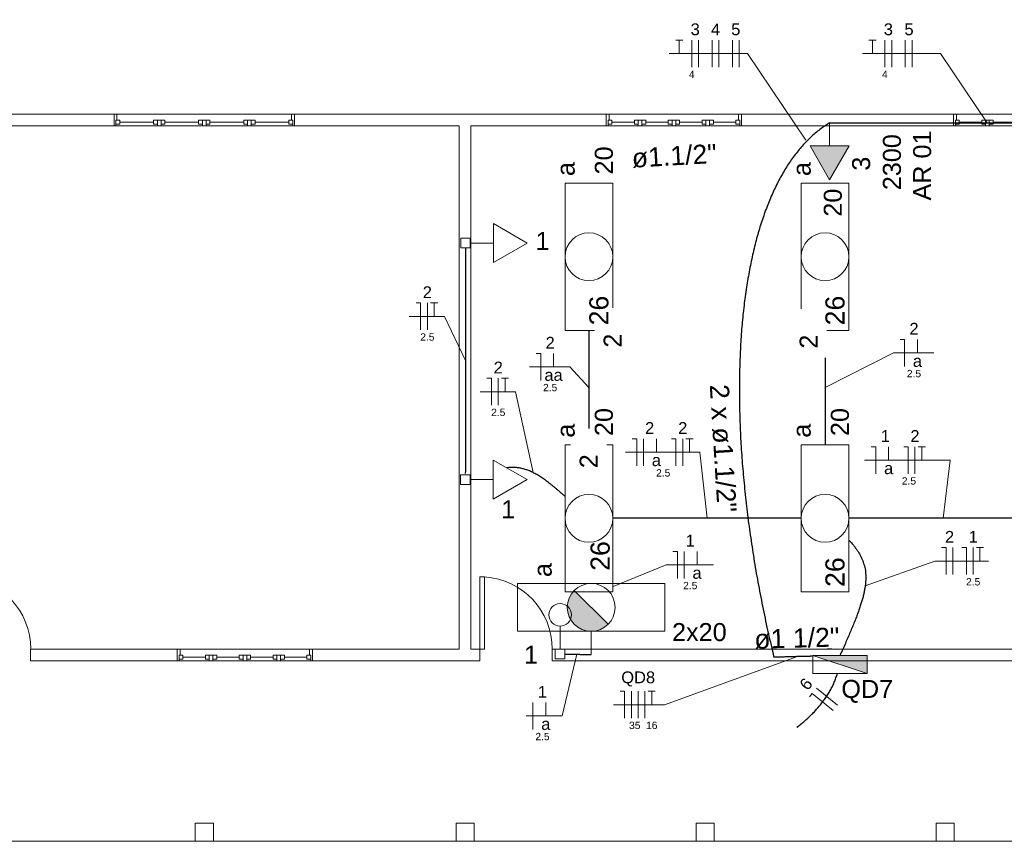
# Model space of a CAD drawing. Header units: metres. Extents: x -81 to 1042, y -541 to 334.
# Tile 28 of 130: x 201 to 212, y 125 to 134. Entities that reach past the tile are written whole.
import ezdxf

# ---------------------------------------------------------------- set-up
doc = ezdxf.new("R2010")
doc.units = ezdxf.units.M
for name, color, linetype, lineweight in [('Arquitetura ', 134, 'Continuous', 5), ('EL-Condutos', 4, 'Continuous', 30), ('EL-Fios', 9, 'Continuous', 20), ('EL-Textos condutos', 7, 'Continuous', 20), ('EL-Textos fios', 7, 'Continuous', 20), ('EL-Textos pontos', 5, 'Continuous', 20), ('P-SIMBOL', 5, 'Continuous', 20)]:
    doc.layers.add(name, color=color, linetype=linetype, lineweight=lineweight)
doc.styles.add('Arial', font='arial.ttf', dxfattribs={"height": 0.025})

msp = doc.modelspace()

# ---------------------------------------------------------------- hatches: boundary and pattern name
at = {"layer": 'P-SIMBOL', "linetype": 'Continuous'}
for points in [[(209.701, 132.552), (209.918, 132.177), (210.134, 132.552)], [(207.088, 127.623), (207.069, 127.599), (207.06, 127.591), (207.054, 127.58), (207.041, 127.557), (207.036, 127.548), (207.032, 127.541), (207.03, 127.534), (207.028, 127.526), (207.023, 127.511), (207.021, 127.503), (207.018, 127.492), (207.015, 127.479), (207.014, 127.464), (207.012, 127.454), (207.011, 127.444), (207.011, 127.432), (207.012, 127.416), (207.013, 127.41), (207.015, 127.397), (207.016, 127.39), (207.017, 127.386), (207.018, 127.378), (207.02, 127.372), (207.022, 127.366), (207.025, 127.36), (207.026, 127.353), (207.028, 127.349), (207.028, 127.346), (207.03, 127.339), (207.032, 127.332), (207.034, 127.328), (207.035, 127.324), (207.038, 127.319), (207.04, 127.316), (207.042, 127.311), (207.047, 127.305), (207.051, 127.297), (207.055, 127.292), (207.057, 127.288), (207.061, 127.282), (207.063, 127.278), (207.067, 127.274), (207.071, 127.269), (207.076, 127.264), (207.082, 127.258), (207.087, 127.251), (207.091, 127.248), (207.095, 127.243), (207.103, 127.236), (207.109, 127.233), (207.115, 127.227), (207.12, 127.224), (207.123, 127.222), (207.131, 127.217), (207.135, 127.213), (207.144, 127.208), (207.149, 127.205), (207.155, 127.202), (207.159, 127.2), (207.162, 127.198), (207.166, 127.197), (207.169, 127.194), (207.181, 127.191), (207.188, 127.188), (207.192, 127.185), (207.195, 127.185), (207.197, 127.183), (207.202, 127.183), (207.205, 127.182), (207.208, 127.182), (207.213, 127.181), (207.22, 127.179), (207.228, 127.178), (207.232, 127.177), (207.238, 127.175), (207.275, 127.171)], [(207.463, 127.248), (207.088, 127.623), (207.275, 127.171)], [(207.463, 127.248), (207.453, 127.24), (207.445, 127.233), (207.433, 127.224), (207.42, 127.216), (207.415, 127.211), (207.41, 127.208), (207.406, 127.205), (207.4, 127.203), (207.383, 127.195), (207.376, 127.193), (207.362, 127.186), (207.351, 127.182), (207.342, 127.181), (207.324, 127.177), (207.316, 127.175), (207.308, 127.174), (207.275, 127.171)], [(210.333, 126.702), (210.333, 126.901), (209.731, 126.901)]]:
    msp.add_hatch(color=256, dxfattribs=at).paths.add_polyline_path(points)

# ---------------------------------------------------------------- linework, layer by layer
at = {"layer": 'Arquitetura ', "color": 7}
for p, q in [((201.987, 132.903), (198.732, 132.903)), ((201.987, 132.773), (201.987, 132.903)), ((202.019, 132.903), (201.987, 132.903)), ((202.007, 132.835), (202.049, 132.835)), ((202.007, 132.793), (202.007, 132.835)), ((202.007, 132.835), (202.007, 132.773)), ((202.019, 132.835), (202.019, 132.903)), ((202.049, 132.793), (202.049, 132.835)), ((202.424, 132.835), (202.424, 132.793)), ((202.424, 132.835), (202.549, 132.835)), ((202.467, 132.835), (202.467, 132.773)), ((202.507, 132.773), (202.507, 132.835)), ((202.549, 132.835), (202.549, 132.793)), ((202.924, 132.835), (203.049, 132.835)), ((202.924, 132.793), (202.924, 132.835)), ((202.967, 132.773), (202.967, 132.835)), ((203.007, 132.835), (203.007, 132.773)), ((203.049, 132.835), (203.049, 132.793)), ((203.424, 132.835), (203.467, 132.835)), ((203.424, 132.793), (203.424, 132.835)), ((203.467, 132.793), (203.467, 132.835)), ((203.467, 132.773), (203.467, 132.835)), ((203.507, 132.835), (203.467, 132.835)), ((203.507, 132.793), (203.507, 132.835)), ((203.549, 132.835), (203.507, 132.835)), ((203.507, 132.773), (203.507, 132.835)), ((203.549, 132.793), (203.549, 132.835)), ((203.924, 132.793), (203.924, 132.835)), ((203.967, 132.835), (203.924, 132.835)), ((203.954, 132.903), (203.987, 132.903)), ((203.954, 132.903), (203.954, 132.835)), ((203.967, 132.835), (203.954, 132.835)), ((203.967, 132.793), (203.967, 132.835)), ((203.967, 132.835), (203.967, 132.773)), ((207.442, 132.903), (203.987, 132.903)), ((203.987, 132.903), (203.987, 132.773)), ((207.442, 132.773), (207.442, 132.903)), ((207.474, 132.903), (207.442, 132.903)), ((207.462, 132.835), (207.504, 132.835)), ((207.462, 132.793), (207.462, 132.835)), ((207.462, 132.835), (207.462, 132.773)), ((207.474, 132.835), (207.474, 132.903)), ((207.504, 132.793), (207.504, 132.835)), ((207.754, 132.835), (207.754, 132.793)), ((207.754, 132.835), (207.879, 132.835)), ((207.797, 132.835), (207.797, 132.773)), ((207.837, 132.773), (207.837, 132.835)), ((207.879, 132.835), (207.879, 132.793)), ((208.129, 132.835), (208.254, 132.835)), ((208.129, 132.793), (208.129, 132.835)), ((208.172, 132.773), (208.172, 132.835)), ((208.212, 132.835), (208.212, 132.773)), ((208.254, 132.835), (208.254, 132.793)), ((208.504, 132.835), (208.547, 132.835)), ((208.504, 132.793), (208.504, 132.835)), ((208.547, 132.793), (208.547, 132.835)), ((208.547, 132.773), (208.547, 132.835)), ((208.587, 132.835), (208.547, 132.835)), ((208.587, 132.793), (208.587, 132.835)), ((208.629, 132.835), (208.587, 132.835)), ((208.587, 132.773), (208.587, 132.835)), ((208.629, 132.793), (208.629, 132.835)), ((208.879, 132.793), (208.879, 132.835)), ((208.922, 132.835), (208.879, 132.835)), ((208.909, 132.903), (208.942, 132.903)), ((208.909, 132.903), (208.909, 132.835)), ((208.922, 132.835), (208.909, 132.835)), ((208.922, 132.793), (208.922, 132.835)), ((208.922, 132.835), (208.922, 132.773)), ((211.292, 132.903), (208.942, 132.903)), ((208.942, 132.903), (208.942, 132.773)), ((211.292, 132.773), (211.292, 132.903)), ((211.324, 132.903), (211.292, 132.903)), ((211.312, 132.835), (211.354, 132.835)), ((211.312, 132.793), (211.312, 132.835)), ((211.312, 132.835), (211.312, 132.773)), ((211.324, 132.835), (211.324, 132.903)), ((211.354, 132.793), (211.354, 132.835)), ((211.604, 132.835), (211.604, 132.793)), ((211.604, 132.835), (211.729, 132.835)), ((211.647, 132.835), (211.647, 132.773)), ((211.687, 132.773), (211.687, 132.835)), ((211.729, 132.835), (211.729, 132.793)), ((200.162, 132.773), (201.987, 132.773)), ((201.987, 132.773), (202.007, 132.773)), ((202.007, 132.793), (202.049, 132.793)), ((202.424, 132.815), (202.049, 132.815)), ((202.424, 132.793), (202.467, 132.793)), ((202.467, 132.773), (202.507, 132.773)), ((202.549, 132.793), (202.507, 132.793)), ((202.924, 132.815), (202.549, 132.815)), ((202.967, 132.793), (202.924, 132.793)), ((203.007, 132.773), (202.967, 132.773)), ((203.049, 132.793), (203.007, 132.793)), ((203.424, 132.815), (203.049, 132.815)), ((203.424, 132.793), (203.467, 132.793)), ((203.507, 132.773), (203.467, 132.773)), ((203.549, 132.793), (203.507, 132.793)), ((203.924, 132.815), (203.549, 132.815)), ((203.967, 132.793), (203.924, 132.793)), ((203.987, 132.773), (203.967, 132.773)), ((203.987, 132.773), (205.812, 132.773)), ((205.812, 132.773), (205.812, 126.973)), ((205.942, 132.773), (207.442, 132.773)), ((205.942, 126.973), (205.942, 132.773)), ((207.442, 132.773), (207.462, 132.773)), ((207.462, 132.793), (207.504, 132.793)), ((207.754, 132.815), (207.504, 132.815)), ((207.754, 132.793), (207.797, 132.793)), ((207.797, 132.773), (207.837, 132.773)), ((207.879, 132.793), (207.837, 132.793)), ((208.129, 132.815), (207.879, 132.815)), ((208.172, 132.793), (208.129, 132.793)), ((208.212, 132.773), (208.172, 132.773)), ((208.254, 132.793), (208.212, 132.793)), ((208.504, 132.815), (208.254, 132.815)), ((208.504, 132.793), (208.547, 132.793)), ((208.587, 132.773), (208.547, 132.773)), ((208.629, 132.793), (208.587, 132.793)), ((208.879, 132.815), (208.629, 132.815)), ((208.922, 132.793), (208.879, 132.793)), ((208.942, 132.773), (208.922, 132.773)), ((208.942, 132.773), (211.292, 132.773)), ((211.292, 132.773), (211.312, 132.773)), ((211.312, 132.793), (211.354, 132.793)), ((211.604, 132.815), (211.354, 132.815)), ((211.604, 132.793), (211.647, 132.793)), ((211.647, 132.773), (211.687, 132.773)), ((211.729, 132.793), (211.687, 132.793)), ((211.979, 132.815), (211.729, 132.815)), ((206.042, 127.773), (206.092, 127.773)), ((206.042, 126.973), (206.042, 127.773)), ((206.092, 126.973), (206.092, 127.773)), ((202.687, 126.973), (201.062, 126.973)), ((201.062, 126.973), (201.062, 126.843)), ((202.687, 126.843), (202.687, 126.973)), ((202.719, 126.973), (202.687, 126.973)), ((202.719, 126.905), (202.719, 126.973)), ((204.154, 126.973), (204.187, 126.973)), ((204.154, 126.973), (204.154, 126.905)), ((205.812, 126.973), (204.187, 126.973)), ((204.187, 126.973), (204.187, 126.843)), ((206.042, 126.973), (205.942, 126.973)), ((206.042, 126.843), (206.042, 126.973)), ((206.042, 126.973), (206.092, 126.973)), ((212.892, 126.973), (206.842, 126.973)), ((206.842, 126.973), (206.842, 126.843)), ((209.892, 126.978), (209.942, 126.978)), ((201.062, 126.843), (202.687, 126.843)), ((202.687, 126.843), (202.707, 126.843)), ((202.707, 126.905), (202.749, 126.905)), ((202.707, 126.863), (202.707, 126.905)), ((202.707, 126.905), (202.707, 126.843)), ((202.707, 126.863), (202.749, 126.863)), ((202.749, 126.863), (202.749, 126.905)), ((202.999, 126.885), (202.749, 126.885)), ((202.999, 126.905), (202.999, 126.863)), ((202.999, 126.905), (203.124, 126.905)), ((202.999, 126.863), (203.042, 126.863)), ((203.042, 126.905), (203.042, 126.843)), ((203.042, 126.843), (203.082, 126.843)), ((203.082, 126.843), (203.082, 126.905)), ((203.124, 126.863), (203.082, 126.863)), ((203.124, 126.905), (203.124, 126.863)), ((203.374, 126.885), (203.124, 126.885)), ((203.374, 126.905), (203.499, 126.905)), ((203.374, 126.863), (203.374, 126.905)), ((203.417, 126.863), (203.374, 126.863)), ((203.417, 126.843), (203.417, 126.905)), ((203.457, 126.843), (203.417, 126.843)), ((203.457, 126.905), (203.457, 126.843)), ((203.499, 126.863), (203.457, 126.863)), ((203.499, 126.905), (203.499, 126.863)), ((203.749, 126.885), (203.499, 126.885)), ((203.749, 126.905), (203.792, 126.905)), ((203.749, 126.863), (203.749, 126.905)), ((203.749, 126.863), (203.792, 126.863)), ((203.792, 126.863), (203.792, 126.905)), ((203.792, 126.843), (203.792, 126.905)), ((203.832, 126.905), (203.792, 126.905)), ((203.832, 126.843), (203.792, 126.843)), ((203.832, 126.863), (203.832, 126.905)), ((203.874, 126.905), (203.832, 126.905)), ((203.832, 126.843), (203.832, 126.905)), ((203.874, 126.863), (203.832, 126.863)), ((203.874, 126.863), (203.874, 126.905)), ((204.124, 126.885), (203.874, 126.885)), ((204.124, 126.863), (204.124, 126.905)), ((204.167, 126.905), (204.124, 126.905)), ((204.167, 126.863), (204.124, 126.863)), ((204.167, 126.905), (204.154, 126.905)), ((204.167, 126.863), (204.167, 126.905)), ((204.167, 126.905), (204.167, 126.843)), ((204.187, 126.843), (204.167, 126.843)), ((204.187, 126.843), (206.042, 126.843)), ((206.842, 126.843), (212.892, 126.843)), ((203.087, 125.043), (202.887, 125.043)), ((202.887, 125.043), (202.887, 124.843)), ((203.087, 124.843), (203.087, 125.043)), ((205.977, 125.043), (205.777, 125.043)), ((205.777, 125.043), (205.777, 124.843)), ((205.977, 124.843), (205.977, 125.043)), ((208.637, 125.043), (208.437, 125.043)), ((208.437, 125.043), (208.437, 124.843)), ((208.637, 124.843), (208.637, 125.043)), ((211.297, 125.043), (211.097, 125.043)), ((211.097, 125.043), (211.097, 124.843)), ((211.297, 124.843), (211.297, 125.043)), ((202.887, 124.843), (203.087, 124.843)), ((205.777, 124.843), (205.977, 124.843)), ((208.437, 124.843), (208.637, 124.843)), ((211.097, 124.843), (211.297, 124.843))]:
    msp.add_line(p, q, dxfattribs=at)
at = {"layer": 'Arquitetura ', "color": 8}
for p, q in [((201.987, 132.903), (203.987, 132.903)), ((207.442, 132.903), (208.942, 132.903)), ((211.292, 132.903), (212.792, 132.903)), ((203.987, 132.773), (201.987, 132.773)), ((208.942, 132.773), (207.442, 132.773)), ((212.792, 132.773), (211.292, 132.773)), ((202.687, 126.973), (204.187, 126.973)), ((204.187, 126.843), (202.687, 126.843)), ((200.197, 124.843), (202.887, 124.843)), ((203.087, 124.843), (205.777, 124.843)), ((205.977, 124.843), (208.437, 124.843)), ((208.637, 124.843), (211.097, 124.843)), ((211.297, 124.843), (213.757, 124.843))]:
    msp.add_line(p, q, dxfattribs=at)
for centre in [(200.262, 126.973), (206.042, 126.973)]:
    msp.add_arc(centre, 0.802, 0, 86.3526, dxfattribs=at)
at = {"layer": 'EL-Condutos', "linetype": 'Continuous'}
msp.add_line((209.918, 132.808), (216.228, 132.808), dxfattribs=at)
for points in [[(209.918, 132.808), (209.81, 132.734), (209.709, 132.648), (209.614, 132.55), (209.525, 132.441), (209.443, 132.321), (209.366, 132.19), (209.296, 132.049), (209.232, 131.898), (209.173, 131.737), (209.121, 131.568), (209.075, 131.39), (209.035, 131.203), (209.001, 131.009), (208.972, 130.807), (208.95, 130.598), (208.933, 130.382), (208.923, 130.16), (208.918, 129.933), (208.919, 129.699), (208.925, 129.461), (208.937, 129.218), (208.955, 128.97), (208.979, 128.719), (209.008, 128.464), (209.043, 128.206), (209.083, 127.945), (209.129, 127.681), (209.181, 127.416), (209.238, 127.15), (209.3, 126.882)], [(205.882, 131.423), (205.882, 131.303), (205.882, 131.191), (205.882, 131.085), (205.882, 130.986), (205.882, 130.893), (205.881, 130.805), (205.881, 130.722), (205.881, 130.643), (205.881, 130.568), (205.881, 130.497), (205.881, 130.428), (205.881, 130.361), (205.881, 130.295), (205.881, 130.231), (205.881, 130.168), (205.881, 130.104), (205.881, 130.04), (205.881, 129.975), (205.881, 129.908), (205.881, 129.839), (205.881, 129.768), (205.881, 129.693), (205.881, 129.615), (205.881, 129.533), (205.881, 129.446), (205.881, 129.353), (205.881, 129.255), (205.881, 129.151), (205.881, 129.039), (205.88, 128.92)], [(207.25, 130.508), (207.25, 130.459), (207.25, 130.411), (207.25, 130.365), (207.25, 130.32), (207.25, 130.276), (207.25, 130.232), (207.25, 130.19), (207.25, 130.149), (207.25, 130.108), (207.25, 130.068), (207.25, 130.028), (207.25, 129.989), (207.25, 129.95), (207.25, 129.911), (207.25, 129.873), (207.25, 129.834), (207.25, 129.795), (207.25, 129.756), (207.25, 129.717), (207.25, 129.677), (207.25, 129.637), (207.25, 129.596), (207.25, 129.555), (207.25, 129.513), (207.25, 129.47), (207.25, 129.426), (207.25, 129.38), (207.25, 129.334), (207.25, 129.287), (207.25, 129.238)], [(209.867, 130.508), (209.867, 130.459), (209.867, 130.411), (209.867, 130.365), (209.867, 130.32), (209.867, 130.276), (209.867, 130.232), (209.867, 130.19), (209.867, 130.149), (209.867, 130.108), (209.867, 130.068), (209.867, 130.028), (209.867, 129.989), (209.867, 129.95), (209.867, 129.911), (209.867, 129.873), (209.867, 129.834), (209.867, 129.795), (209.867, 129.756), (209.867, 129.717), (209.867, 129.677), (209.867, 129.637), (209.867, 129.596), (209.867, 129.555), (209.867, 129.513), (209.867, 129.47), (209.867, 129.426), (209.867, 129.38), (209.867, 129.334), (209.867, 129.287), (209.867, 129.238)], [(206.985, 128.666), (206.957, 128.691), (206.929, 128.715), (206.902, 128.738), (206.876, 128.76), (206.851, 128.781), (206.826, 128.8), (206.803, 128.819), (206.78, 128.836), (206.757, 128.853), (206.735, 128.868), (206.713, 128.882), (206.692, 128.896), (206.672, 128.908), (206.651, 128.919), (206.631, 128.93), (206.612, 128.939), (206.592, 128.948), (206.573, 128.956), (206.554, 128.962), (206.535, 128.968), (206.516, 128.973), (206.497, 128.978), (206.478, 128.981), (206.458, 128.984), (206.439, 128.985), (206.42, 128.986), (206.4, 128.987), (206.38, 128.986), (206.359, 128.985), (206.339, 128.983)], [(209.603, 128.423), (209.509, 128.423), (209.42, 128.423), (209.335, 128.423), (209.255, 128.423), (209.179, 128.423), (209.107, 128.423), (209.038, 128.423), (208.971, 128.423), (208.908, 128.423), (208.846, 128.423), (208.786, 128.423), (208.728, 128.423), (208.671, 128.423), (208.615, 128.423), (208.559, 128.423), (208.503, 128.423), (208.446, 128.423), (208.389, 128.423), (208.331, 128.423), (208.271, 128.423), (208.21, 128.423), (208.146, 128.423), (208.08, 128.423), (208.011, 128.423), (207.938, 128.423), (207.862, 128.423), (207.782, 128.423), (207.698, 128.423), (207.609, 128.423), (207.514, 128.423)], [(212.22, 128.423), (212.125, 128.423), (212.036, 128.423), (211.952, 128.423), (211.872, 128.423), (211.796, 128.423), (211.723, 128.423), (211.654, 128.423), (211.588, 128.423), (211.524, 128.423), (211.463, 128.423), (211.403, 128.423), (211.345, 128.423), (211.288, 128.423), (211.231, 128.423), (211.175, 128.423), (211.119, 128.423), (211.063, 128.423), (211.006, 128.423), (210.948, 128.423), (210.888, 128.423), (210.826, 128.423), (210.763, 128.423), (210.697, 128.423), (210.627, 128.423), (210.555, 128.423), (210.479, 128.423), (210.399, 128.423), (210.314, 128.423), (210.225, 128.423), (210.131, 128.423)], [(210.132, 128.182), (210.161, 128.15), (210.188, 128.117), (210.211, 128.086), (210.233, 128.054), (210.252, 128.023), (210.268, 127.991), (210.282, 127.959), (210.294, 127.927), (210.303, 127.895), (210.311, 127.862), (210.316, 127.828), (210.318, 127.793), (210.319, 127.758), (210.317, 127.721), (210.314, 127.684), (210.308, 127.645), (210.3, 127.605), (210.291, 127.563), (210.279, 127.52), (210.265, 127.475), (210.25, 127.428), (210.233, 127.379), (210.214, 127.328), (210.193, 127.274), (210.17, 127.219), (210.146, 127.161), (210.12, 127.1), (210.092, 127.037), (210.063, 126.97), (210.032, 126.901)], [(206.982, 126.918), (206.994, 126.917), (207.005, 126.917), (207.016, 126.917), (207.026, 126.917), (207.036, 126.917), (207.045, 126.917), (207.054, 126.917), (207.062, 126.916), (207.071, 126.916), (207.079, 126.916), (207.086, 126.916), (207.094, 126.916), (207.102, 126.916), (207.11, 126.916), (207.117, 126.916), (207.125, 126.916), (207.133, 126.916), (207.141, 126.916), (207.15, 126.915), (207.158, 126.915), (207.168, 126.915), (207.177, 126.915), (207.187, 126.915), (207.198, 126.915), (207.209, 126.915), (207.221, 126.915), (207.233, 126.914), (207.246, 126.914), (207.26, 126.914), (207.275, 126.914)], [(209.733, 126.894), (209.721, 126.894), (209.709, 126.894), (209.698, 126.893), (209.686, 126.893), (209.675, 126.893), (209.663, 126.892), (209.652, 126.892), (209.641, 126.892), (209.629, 126.892), (209.618, 126.891), (209.606, 126.891), (209.594, 126.891), (209.582, 126.89), (209.569, 126.89), (209.556, 126.89), (209.543, 126.889), (209.53, 126.889), (209.515, 126.888), (209.501, 126.888), (209.486, 126.888), (209.47, 126.887), (209.454, 126.887), (209.437, 126.886), (209.42, 126.886), (209.402, 126.885), (209.383, 126.885), (209.363, 126.884), (209.343, 126.884), (209.321, 126.883), (209.299, 126.883)], [(209.557, 126.106), (209.575, 126.121), (209.594, 126.136), (209.612, 126.152), (209.631, 126.168), (209.649, 126.184), (209.668, 126.2), (209.686, 126.217), (209.704, 126.235), (209.722, 126.252), (209.74, 126.27), (209.757, 126.289), (209.774, 126.307), (209.791, 126.327), (209.807, 126.346), (209.824, 126.366), (209.839, 126.386), (209.855, 126.406), (209.87, 126.427), (209.884, 126.448), (209.898, 126.47), (209.911, 126.491), (209.924, 126.514), (209.936, 126.536), (209.948, 126.559), (209.959, 126.582), (209.97, 126.605), (209.979, 126.629), (209.988, 126.653), (209.996, 126.677), (210.004, 126.702)]]:
    msp.add_spline(points, degree=3, dxfattribs=at)
at = {"layer": 'EL-Fios'}
for p, q in [((208.212, 133.725), (208.292, 133.725)), ((208.252, 133.575), (208.252, 133.725)), ((208.391, 133.425), (208.391, 133.725)), ((208.466, 133.425), (208.466, 133.725)), ((208.616, 133.425), (208.616, 133.725)), ((208.691, 133.425), (208.691, 133.725)), ((208.841, 133.425), (208.841, 133.725)), ((208.916, 133.425), (208.916, 133.725)), ((210.353, 133.725), (210.433, 133.725)), ((210.393, 133.575), (210.393, 133.725)), ((210.531, 133.425), (210.531, 133.725)), ((210.606, 133.425), (210.606, 133.725)), ((210.756, 133.425), (210.756, 133.725)), ((210.831, 133.425), (210.831, 133.725)), ((205.334, 130.812), (205.384, 130.812)), ((205.384, 130.512), (205.384, 130.812)), ((205.459, 130.512), (205.459, 130.812)), ((205.494, 130.812), (205.574, 130.812)), ((205.534, 130.662), (205.534, 130.812)), ((210.699, 130.406), (210.749, 130.406)), ((210.749, 130.106), (210.749, 130.406)), ((210.891, 130.256), (210.891, 130.406)), ((206.666, 130.251), (206.716, 130.251)), ((206.716, 129.951), (206.716, 130.251)), ((206.858, 130.101), (206.858, 130.251)), ((206.12, 129.976), (206.17, 129.976)), ((206.17, 129.676), (206.17, 129.976)), ((206.245, 129.676), (206.245, 129.976)), ((206.28, 129.976), (206.36, 129.976)), ((206.32, 129.826), (206.32, 129.976)), ((207.731, 129.306), (207.781, 129.306)), ((207.781, 129.006), (207.781, 129.306)), ((207.856, 129.006), (207.856, 129.306)), ((207.998, 129.156), (207.998, 129.306)), ((208.165, 129.306), (208.215, 129.306)), ((208.215, 129.006), (208.215, 129.306)), ((208.29, 129.006), (208.29, 129.306)), ((208.325, 129.306), (208.405, 129.306)), ((208.365, 129.156), (208.365, 129.306)), ((210.38, 129.217), (210.43, 129.217)), ((210.43, 128.917), (210.43, 129.217)), ((210.572, 129.067), (210.572, 129.217)), ((210.739, 129.217), (210.789, 129.217)), ((210.789, 128.917), (210.789, 129.217)), ((210.864, 128.917), (210.864, 129.217)), ((210.899, 129.217), (210.979, 129.217)), ((210.939, 129.067), (210.939, 129.217)), ((208.181, 128.057), (208.231, 128.057)), ((208.231, 127.757), (208.231, 128.057)), ((208.306, 127.757), (208.306, 128.057)), ((208.448, 127.907), (208.448, 128.057)), ((211.159, 128.099), (211.209, 128.099)), ((211.209, 127.799), (211.209, 128.099)), ((211.284, 127.799), (211.284, 128.099)), ((211.384, 128.099), (211.434, 128.099)), ((211.434, 127.799), (211.434, 128.099)), ((211.509, 127.799), (211.509, 128.099)), ((211.544, 128.099), (211.624, 128.099)), ((211.584, 127.949), (211.584, 128.099)), ((207.596, 126.506), (207.646, 126.506)), ((207.646, 126.206), (207.646, 126.506)), ((207.721, 126.206), (207.721, 126.506)), ((207.796, 126.206), (207.796, 126.506)), ((207.871, 126.206), (207.871, 126.506)), ((207.906, 126.506), (207.986, 126.506)), ((207.946, 126.356), (207.946, 126.506)), ((210.005, 126.352), (209.772, 126.54)), ((206.63, 126.083), (206.63, 126.383)), ((206.772, 126.233), (206.772, 126.383)), ((209.693, 126.443), (209.725, 126.482)), ((209.958, 126.293), (209.725, 126.482))]:
    msp.add_line(p, q, dxfattribs=at)
at = {"layer": 'EL-Textos fios'}
for p, q in [((209.006, 133.575), (208.141, 133.575)), ((209.653, 132.616), (209.006, 133.575)), ((211.146, 133.575), (210.281, 133.575)), ((211.664, 132.808), (211.146, 133.575)), ((205.649, 130.662), (205.259, 130.662)), ((205.881, 130.172), (205.649, 130.662)), ((209.867, 129.873), (210.624, 130.256)), ((210.624, 130.256), (211.072, 130.256)), ((207.039, 130.101), (206.591, 130.101)), ((207.25, 129.873), (207.039, 130.101)), ((206.435, 129.826), (206.045, 129.826)), ((206.631, 128.93), (206.435, 129.826)), ((208.48, 129.156), (207.656, 129.156)), ((208.559, 128.423), (208.48, 129.156)), ((211.255, 129.067), (210.305, 129.067)), ((211.175, 128.423), (211.255, 129.067)), ((207.518, 127.666), (208.106, 127.907)), ((208.106, 127.907), (208.629, 127.907)), ((210.312, 127.673), (211.084, 127.949)), ((211.084, 127.949), (211.68, 127.949)), ((207.116, 126.916), (206.953, 126.233)), ((209.561, 126.89), (208.088, 126.356)), ((208.088, 126.356), (207.521, 126.356)), ((206.953, 126.233), (206.555, 126.233))]:
    msp.add_line(p, q, dxfattribs=at)
at = {"layer": 'P-SIMBOL'}
for p, q in [((209.918, 132.552), (209.918, 132.808)), ((209.918, 132.177), (209.701, 132.552)), ((209.701, 132.552), (210.134, 132.552)), ((210.134, 132.552), (209.918, 132.177)), ((206.985, 130.507), (206.985, 132.139)), ((206.985, 132.139), (207.515, 132.139)), ((207.515, 130.507), (207.515, 132.139)), ((209.602, 130.507), (209.602, 132.139)), ((209.602, 132.139), (210.132, 132.139)), ((210.132, 130.507), (210.132, 132.139)), ((206.191, 131.691), (206.566, 131.475)), ((206.191, 131.258), (206.191, 131.691)), ((205.829, 131.422), (205.829, 131.528)), ((205.829, 131.528), (205.935, 131.528)), ((205.935, 131.528), (205.935, 131.422)), ((205.935, 131.422), (205.829, 131.422)), ((206.191, 131.475), (205.935, 131.475)), ((206.566, 131.475), (206.191, 131.258)), ((206.985, 130.507), (207.515, 130.507)), ((209.602, 130.507), (210.132, 130.507)), ((206.985, 127.607), (206.985, 129.239)), ((206.985, 129.239), (207.515, 129.239)), ((207.515, 127.607), (207.515, 129.239)), ((209.602, 127.607), (209.602, 129.239)), ((209.602, 129.239), (210.132, 129.239)), ((210.132, 127.607), (210.132, 129.239)), ((206.189, 129.068), (206.564, 128.852)), ((206.189, 128.635), (206.189, 129.068)), ((205.827, 128.799), (205.827, 128.905)), ((205.827, 128.905), (205.933, 128.905)), ((205.933, 128.905), (205.933, 128.799)), ((205.933, 128.799), (205.827, 128.799)), ((206.189, 128.852), (205.933, 128.852)), ((206.564, 128.852), (206.189, 128.635)), ((206.459, 127.171), (206.459, 127.701)), ((208.091, 127.701), (206.459, 127.701)), ((208.091, 127.171), (208.091, 127.701)), ((206.985, 127.607), (207.515, 127.607)), ((207.463, 127.248), (207.088, 127.623)), ((209.602, 127.607), (210.132, 127.607)), ((208.091, 127.171), (206.459, 127.171)), ((206.93, 127.228), (206.93, 126.971)), ((207.275, 126.914), (207.275, 127.171)), ((206.877, 126.971), (206.983, 126.971)), ((206.877, 126.865), (206.877, 126.971)), ((206.983, 126.971), (206.983, 126.865)), ((206.983, 126.865), (206.877, 126.865)), ((210.333, 126.901), (209.731, 126.901)), ((209.731, 126.702), (209.731, 126.901)), ((210.333, 126.702), (209.731, 126.901)), ((210.333, 126.702), (210.333, 126.901)), ((210.333, 126.702), (209.731, 126.702))]:
    msp.add_line(p, q, dxfattribs=at)
for centre, radius in [((207.25, 131.323), 0.265), ((209.867, 131.323), 0.265), ((207.25, 128.423), 0.265), ((209.867, 128.423), 0.265), ((207.275, 127.436), 0.265), ((206.93, 127.353), 0.125)]:
    msp.add_circle(centre, radius, dxfattribs=at)

# ---------------------------------------------------------------- texts
at = {"layer": 'EL-Textos condutos', "char_height": 0.2118, "attachment_point": 8, "line_spacing_factor": 0.798, "style": 'Arial'}
for s, insert, width, rotation in [('ø1.1/2"', (208.202, 132.331), 1.77912, 3.2716), ('2 x ø1.1/2"', (208.627, 129.193), 2.79576, 273.5235), ('ø1 1/2"', (209.557, 126.984), 1.77912, 1.5355)]:
    msp.add_mtext(s, dxfattribs=dict(at, insert=insert, width=width, rotation=rotation))
at = {"layer": 'EL-Textos fios', "attachment_point": 8, "line_spacing_factor": 0.798, "style": 'Arial'}
for s, insert, char_height, width in [('3', (208.428, 133.777), 0.131, 0.15673), ('4', (208.653, 133.777), 0.131, 0.15673), ('5', (208.878, 133.777), 0.131, 0.15673), ('3', (210.569, 133.777), 0.131, 0.15673), ('5', (210.798, 133.777), 0.131, 0.15673), ('4', (208.39, 133.305), 0.0812, 0.09743), ('4', (210.531, 133.305), 0.0812, 0.09743), ('2', (205.459, 130.864), 0.131, 0.15673), ('2', (210.853, 130.459), 0.131, 0.15673), ('2.5', (205.459, 130.392), 0.0812, 0.29228), ('2', (206.82, 130.304), 0.131, 0.15673), ('2', (206.245, 130.029), 0.131, 0.15673), ('a', (210.891, 130.1), 0.131, 0.31346), ('2.5', (210.853, 129.986), 0.0812, 0.29228), ('aa', (206.858, 129.945), 0.1306, 0.31346), ('2.5', (206.82, 129.831), 0.0812, 0.29228), ('2.5', (206.245, 129.556), 0.0812, 0.29228), ('2', (207.923, 129.359), 0.131, 0.15673), ('2', (208.29, 129.359), 0.131, 0.15673), ('1', (210.535, 129.27), 0.131, 0.15673), ('2', (210.864, 129.27), 0.131, 0.15673), ('a', (207.998, 129), 0.131, 0.31346), ('a', (210.572, 128.911), 0.131, 0.31346), ('2.5', (208.073, 128.885), 0.0812, 0.29228), ('2.5', (210.797, 128.796), 0.0812, 0.29228), ('1', (208.373, 128.11), 0.131, 0.15673), ('2', (211.247, 128.152), 0.131, 0.15673), ('1', (211.509, 128.152), 0.131, 0.15673), ('a', (208.448, 127.751), 0.131, 0.31346), ('2.5', (208.373, 127.636), 0.0812, 0.29228), ('2.5', (211.509, 127.678), 0.0812, 0.29228), ('QD8', (207.796, 126.559), 0.1306, 0.4702), ('1', (206.735, 126.435), 0.131, 0.15673), ('a', (206.772, 126.076), 0.131, 0.31346), ('35', (207.758, 126.086), 0.0812, 0.19486), ('16', (207.946, 126.086), 0.0812, 0.19486), ('2.5', (206.735, 125.962), 0.0812, 0.29228)]:
    msp.add_mtext(s, dxfattribs=dict(at, insert=insert, char_height=char_height, width=width))
at = {"layer": 'EL-Textos fios', "insert": (209.708, 126.544), "char_height": 0.131, "width": 0.15673, "attachment_point": 8, "rotation": 51.0162, "line_spacing_factor": 0.798, "style": 'Arial'}
msp.add_mtext('6', dxfattribs=at)
at = {"layer": 'EL-Textos pontos', "char_height": 0.2, "rotation": 90.0002, "line_spacing_factor": 0.798, "style": 'Arial'}
for s, insert, width, attachment_point in [('2300', (210.711, 132.371), 1.35552, 8), ('AR 01', (211.046, 132.334), 3.72768, 8), ('20', (207.518, 132.235), 0.67776, 7), ('3', (210.37, 132.354), 0.33888, 8), ('a', (207.095, 132.217), 0.67776, 7), ('a', (209.711, 132.217), 0.67776, 7), ('20', (210.056, 131.767), 0.67776, 7), ('20', (207.518, 129.335), 0.67776, 7), ('20', (210.134, 129.335), 0.67776, 7), ('a', (207.095, 129.317), 0.67776, 7), ('a', (209.711, 129.317), 0.67776, 7), ('a', (206.84, 127.772), 0.67776, 7)]:
    msp.add_mtext(s, dxfattribs=dict(at, insert=insert, width=width, attachment_point=attachment_point))
at = {"layer": 'EL-Textos pontos', "char_height": 0.2, "line_spacing_factor": 0.798, "style": 'Arial'}
for s, insert, width, attachment_point in [('1', (206.736, 131.398), 0.33888, 8), ('1', (206.355, 128.423), 0.33888, 8), ('1', (206.686, 126.812), 0.33888, 9), ('QD7', (210.622, 126.377), 0.76248, 9)]:
    msp.add_mtext(s, dxfattribs=dict(at, insert=insert, width=width, attachment_point=attachment_point))
at = {"layer": 'EL-Textos pontos', "insert": (207.347, 128.978), "char_height": 0.2, "width": 0.33888, "attachment_point": 7, "rotation": 90.0002, "line_spacing_factor": 0.798, "style": 'Arial', "bg_fill": 2}
msp.add_mtext('2', dxfattribs=at)
at = {"layer": 'P-SIMBOL', "char_height": 0.2118, "width": 0.50832, "attachment_point": 7, "rotation": 90.0002, "line_spacing_factor": 0.798, "style": 'Arial'}
for insert in [(207.469, 130.562), (210.086, 130.562), (207.483, 127.841), (210.086, 127.662)]:
    msp.add_mtext('26', dxfattribs=dict(at, insert=insert))
at = {"layer": 'P-SIMBOL', "insert": (208.777, 127.059), "char_height": 0.2, "width": 1.35552, "attachment_point": 9, "line_spacing_factor": 0.798, "style": 'Arial'}
msp.add_mtext('2x20', dxfattribs=at)

# ---------------------------------------------------------------- next in the draw order: texts
at = {"layer": 'EL-Textos pontos', "char_height": 0.2, "width": 0.33888, "attachment_point": 7, "rotation": 90.0002, "line_spacing_factor": 0.798, "style": 'Arial', "bg_fill": 2}
for insert in [(207.613, 130.315), (209.785, 130.304)]:
    msp.add_mtext('2', dxfattribs=dict(at, insert=insert))

doc.saveas('drawing.dxf')
